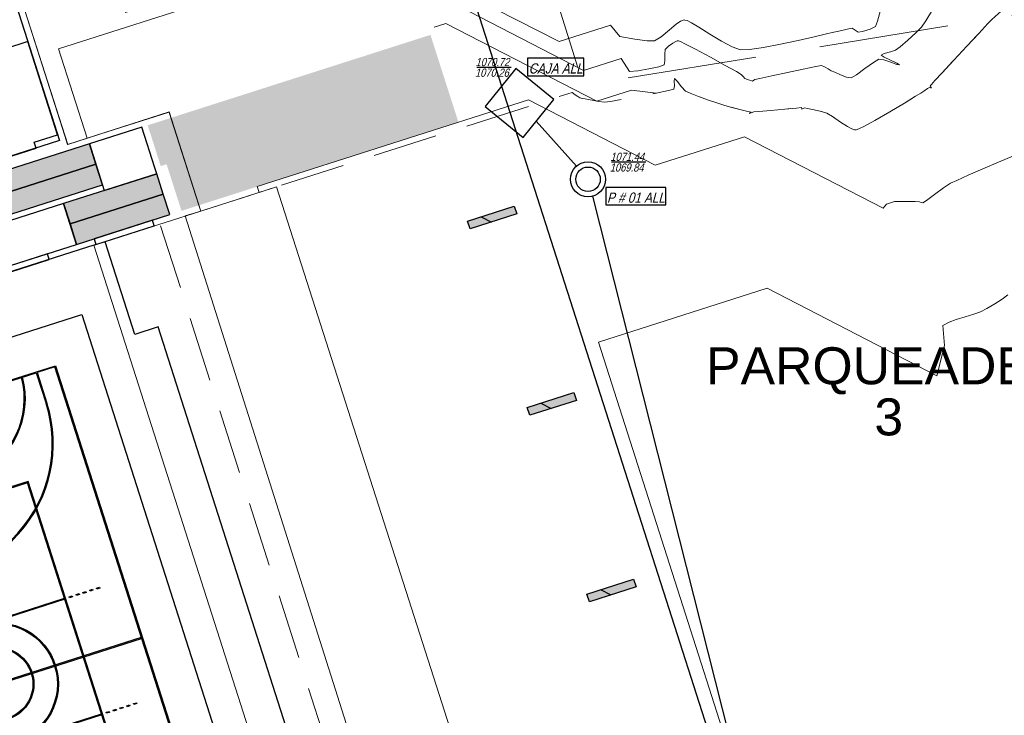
# Model space of a CAD drawing. Header units: metres. Extents: x 1111994 to 1112800, y 1268200 to 1269007.
# Tile 67 of 86: x 1112492 to 1112541, y 1268489 to 1268523. Entities that reach past the tile are written whole.
import ezdxf

# ---------------------------------------------------------------- set-up
doc = ezdxf.new("R2010")
doc.units = ezdxf.units.M
doc.header["$LTSCALE"] = 12.7
doc.header["$MEASUREMENT"] = 0
doc.linetypes.add('DASHED', pattern=[0.75, 0.5, -0.25])
doc.linetypes.add('HIDDEN', pattern=[0.375, 0.25, -0.125])
for name, color, linetype in [('__MAYOR_AGOSTO_09', 7, 'Continuous'), ('Base', 251, 'Continuous'), ('RED PVC', 5, 'Continuous')]:
    doc.layers.add(name, color=color, linetype=linetype)
doc.styles.add('602000', font='arial.ttf', dxfattribs={"height": 1.5})
doc.styles.add('ESPACIOS', font='ARIALN.TTF', dxfattribs={"width": 1.4, "height": 0.3})

# ---------------------------------------------------------------- blocks, each defined once
blk = doc.blocks.new('cancha[139]_1', base_point=(497.275, 290.438))
at = {"layer": 'Base', "linetype": 'Continuous'}
h = blk.add_hatch(color=256, dxfattribs=at)
h.paths.add_polyline_path([(494.397, 274.818), (508.684, 279.388), (500.153, 306.057), (485.866, 301.487)], flags=0)
h.paths.add_polyline_path([(485.929, 301.455), (486.786, 301.729), (487.266, 300.229, 1), (499.743, 304.22), (499.264, 305.72), (500.121, 305.994), (508.621, 279.421), (507.764, 279.146), (507.284, 280.646, 1), (494.806, 276.655), (495.286, 275.155), (494.429, 274.881)], flags=0)
h.paths.add_polyline_path([(495.334, 275.171), (494.854, 276.671, -1), (507.236, 280.631), (507.716, 279.131)], flags=0)
h.paths.add_polyline_path([(499.696, 304.205, -1), (487.314, 300.244), (486.834, 301.744), (499.216, 305.705)], flags=0)
at = {"layer": 'Base', "linetype": 'Continuous', "lineweight": 0}
for points in [[(487.551, 301.974), (487.503, 301.958, 0.364302), (492.172, 299.359), (496.253, 300.665, 0.364302), (498.547, 305.491), (498.499, 305.476, -0.363612), (496.238, 300.712), (492.157, 299.407, -0.363598)], [(492.123, 291.939), (492.138, 291.892), (500.615, 294.603), (500.599, 294.651)], [(493.935, 286.272), (493.95, 286.225), (502.427, 288.936), (502.412, 288.984)], [(496.051, 275.4, -0.363598), (498.312, 280.163), (502.393, 281.469, -0.363612), (506.999, 278.902), (507.047, 278.917, 0.364302), (502.378, 281.516), (498.297, 280.211, 0.364302), (496.003, 275.385)]]:
    blk.add_hatch(color=256, dxfattribs=at).paths.add_polyline_path(points, flags=0)
at = {"layer": 'Base', "linetype": 'Continuous'}
h = blk.add_hatch(color=256, dxfattribs=at)
h.paths.add_polyline_path([(490.168, 302.811), (491.027, 301.286), (490.94, 301.237), (490.965, 301.194), (491.052, 301.243), (491.47, 300.502), (491.383, 300.453), (491.579, 300.105), (491.666, 300.154), (492.084, 299.414), (491.997, 299.365), (492.021, 299.321), (492.108, 299.37), (492.526, 298.63), (492.439, 298.581), (492.463, 298.537), (492.55, 298.586), (493.08, 297.648, 0.97049), (496.507, 298.745), (496.393, 299.816), (496.493, 299.826), (496.488, 299.876), (496.388, 299.865), (496.299, 300.711), (496.398, 300.721), (496.393, 300.771), (496.293, 300.76), (496.204, 301.606), (496.303, 301.616), (496.261, 302.014), (496.162, 302.003), (496.072, 302.849), (496.172, 302.859), (496.166, 302.909), (496.067, 302.898), (495.882, 304.639), (495.834, 304.623), (496.435, 298.948, 0.055502), (496.24, 299.296), (496.2, 299.266, -0.074391), (496.436, 298.805), (493.103, 297.739, -0.074391), (493.027, 298.251), (492.977, 298.252, 0.055502), (493.02, 297.856), (490.216, 302.826)], flags=0)
h.paths.add_polyline_path([(493.118, 297.691), (496.451, 298.757, -0.985815)], flags=0)
at = {"layer": 'Base', "linetype": 'Continuous', "lineweight": 0}
h = blk.add_hatch(color=256, dxfattribs=at)
h.paths.add_polyline_path([(498.819, 300.381), (490.247, 297.639), (495.731, 280.495), (504.303, 283.236)], flags=0)
h.paths.add_polyline_path([(495.763, 280.557), (490.31, 297.607), (498.787, 300.318), (504.24, 283.269)], flags=0)
at = {"layer": 'Base', "linetype": 'Continuous'}
for points in [[(493.739, 299.657), (493.709, 299.697, 0.071), (493.347, 299.341), (493.387, 299.311, -0.0708)], [(493.779, 299.686, -0.0708), (494.22, 299.907), (494.205, 299.955, 0.071), (493.75, 299.726)], [(494.755, 299.998), (494.755, 300.048, 0.071), (494.252, 299.97), (494.268, 299.922, -0.0708)], [(494.805, 300.048), (494.805, 299.998, -0.0708), (495.292, 299.92), (495.307, 299.968, 0.071)], [(495.779, 299.682), (495.809, 299.723, 0.071), (495.355, 299.953), (495.339, 299.905, -0.0708)], [(495.82, 299.653, -0.0708), (496.171, 299.306), (496.211, 299.336, 0.071), (495.849, 299.694)], [(493.357, 299.271), (493.317, 299.301, 0.071), (493.081, 298.85), (493.128, 298.834, -0.0708)], [(492.978, 298.302), (493.028, 298.301, -0.0708), (493.112, 298.787), (493.064, 298.803, 0.071)], [(501.569, 291.785), (504.378, 292.684), (504.363, 292.731), (501.553, 291.832)], [(499.009, 291.019, 0.986206), (495.58, 289.922), (495.628, 289.937, -0.985815), (498.961, 291.003)], [(499.017, 290.995), (499.024, 290.971), (501.521, 291.77), (501.506, 291.817), (499.009, 291.019)], [(495.643, 289.89), (495.596, 289.874, 0.986206), (499.024, 290.971), (498.977, 290.956, -0.985815)], [(495.636, 289.913), (495.643, 289.89), (498.977, 290.956), (498.969, 290.98), (498.961, 291.003), (495.628, 289.937)], [(493.029, 289.106), (493.044, 289.058), (495.596, 289.874), (495.588, 289.898), (495.58, 289.922)], [(492.997, 289.043), (492.981, 289.091), (490.172, 288.192), (490.187, 288.144)], [(501.438, 282.089), (501.485, 282.073, 0.071), (501.572, 282.574), (501.522, 282.575, -0.0708)], [(501.422, 282.041, -0.0708), (501.193, 281.605), (501.233, 281.575, 0.071), (501.469, 282.025)], [(498.339, 281.54, 0.071), (498.701, 281.182), (498.73, 281.222, -0.0708), (498.379, 281.569)], [(500.841, 281.178, 0.071), (501.203, 281.535), (501.163, 281.564, -0.0708), (500.811, 281.219)], [(499.211, 280.97, -0.0708), (498.771, 281.193), (498.741, 281.153, 0.071), (499.195, 280.923)], [(499.745, 280.878, -0.0708), (499.258, 280.955), (499.243, 280.907, 0.071), (499.745, 280.828)], [(499.795, 280.878), (499.795, 280.828, 0.071), (500.298, 280.906), (500.282, 280.953, -0.0708)], [(500.771, 281.19, -0.0708), (500.33, 280.968), (500.345, 280.921, 0.071), (500.8, 281.149)]]:
    blk.add_hatch(color=256, dxfattribs=at).paths.add_polyline_path(points, flags=0)
at = {"layer": 'Base', "linetype": 'Continuous', "lineweight": 0}
h = blk.add_hatch(color=256, dxfattribs=at)
h.paths.add_polyline_path([(500.16, 291.36, 1), (494.445, 289.533, 1)], flags=0)
h.paths.add_polyline_path([(494.493, 289.548, -1), (500.112, 291.345, -1)], flags=0)
at = {"layer": 'Base', "linetype": 'Continuous'}
h = blk.add_hatch(color=256, dxfattribs=at)
h.paths.add_polyline_path([(498.668, 276.237), (498.716, 276.252), (498.115, 281.927, 0.055502), (498.309, 281.58), (498.35, 281.609, -0.074391), (498.114, 282.071), (501.447, 283.137, -0.074391), (501.523, 282.624), (501.573, 282.624, 0.055502), (501.53, 283.02), (504.334, 278.049), (504.382, 278.065), (503.522, 279.589), (503.61, 279.638), (503.585, 279.682), (503.498, 279.633), (503.08, 280.373), (503.167, 280.422), (502.971, 280.77), (502.884, 280.721), (502.466, 281.462), (502.553, 281.511), (502.529, 281.554), (502.442, 281.505), (502.024, 282.246), (502.111, 282.295), (502.087, 282.338), (501.999, 282.289), (501.47, 283.227, 0.97049), (498.043, 282.131), (498.157, 281.06), (498.057, 281.049), (498.062, 281), (498.162, 281.01), (498.251, 280.165), (498.152, 280.154), (498.157, 280.105), (498.257, 280.115), (498.346, 279.27), (498.247, 279.259), (498.289, 278.862), (498.388, 278.872), (498.478, 278.027), (498.378, 278.016), (498.384, 277.967), (498.483, 277.977)], flags=0)
h.paths.add_polyline_path([(501.432, 283.184), (498.099, 282.118, -0.985815)], flags=0)
for p, q in [((483.352, 302.783), (501.449, 308.571)), ((501.449, 308.571), (511.198, 278.093)), ((485.866, 301.487), (500.153, 306.057)), ((500.121, 305.994), (499.264, 305.72)), ((508.621, 279.421), (500.121, 305.994)), ((500.153, 306.057), (508.684, 279.388)), ((486.834, 301.744), (499.216, 305.705)), ((498.499, 305.476), (498.547, 305.491)), ((499.216, 305.705), (499.696, 304.205)), ((499.264, 305.72), (499.743, 304.22)), ((493.978, 305.342), (491.311, 304.489)), ((494.438, 304.229), (494.103, 305.277)), ((495.834, 304.623), (495.882, 304.639)), ((496.435, 298.948), (495.834, 304.623)), ((495.882, 304.639), (496.067, 302.898)), ((491.246, 304.363), (491.581, 303.315)), ((491.52, 303.506), (494.378, 304.42)), ((493.101, 272.304), (483.352, 302.783)), ((490.168, 302.811), (490.216, 302.826)), ((491.027, 301.286), (490.168, 302.811)), ((490.216, 302.826), (493.02, 297.856)), ((494.236, 302.894), (492.521, 302.346)), ((492.533, 302.307), (494.248, 302.856)), ((494.248, 302.856), (494.236, 302.894)), ((496.067, 302.898), (496.166, 302.909)), ((496.172, 302.859), (496.072, 302.849)), ((496.072, 302.849), (496.162, 302.003)), ((496.166, 302.909), (496.172, 302.859)), ((492.521, 302.346), (492.533, 302.307)), ((486.786, 301.729), (485.929, 301.455)), ((487.266, 300.229), (486.786, 301.729)), ((487.314, 300.244), (486.834, 301.744)), ((487.503, 301.958), (487.551, 301.974)), ((496.162, 302.003), (496.261, 302.014)), ((496.303, 301.616), (496.204, 301.606)), ((496.204, 301.606), (496.293, 300.76)), ((496.261, 302.014), (496.303, 301.616)), ((494.397, 274.818), (485.866, 301.487)), ((485.929, 301.455), (494.429, 274.881)), ((490.94, 301.237), (491.027, 301.286)), ((490.965, 301.194), (490.94, 301.237)), ((491.052, 301.243), (490.965, 301.194)), ((491.47, 300.502), (491.052, 301.243)), ((492.157, 299.407), (496.238, 300.712)), ((496.253, 300.665), (492.172, 299.359)), ((496.293, 300.76), (496.393, 300.771)), ((496.398, 300.721), (496.299, 300.711)), ((496.299, 300.711), (496.388, 299.865)), ((496.393, 300.771), (496.398, 300.721)), ((498.819, 300.381), (490.247, 297.639)), ((498.787, 300.318), (490.31, 297.607)), ((491.383, 300.453), (491.47, 300.502)), ((491.579, 300.105), (491.383, 300.453)), ((491.666, 300.154), (491.579, 300.105)), ((492.084, 299.414), (491.666, 300.154)), ((504.24, 283.269), (498.787, 300.318)), ((504.303, 283.236), (498.819, 300.381)), ((493.739, 299.657), (493.709, 299.697)), ((493.75, 299.726), (493.779, 299.686)), ((494.22, 299.907), (494.205, 299.955)), ((494.252, 299.97), (494.268, 299.922)), ((494.755, 299.998), (494.755, 300.048)), ((494.805, 299.998), (494.805, 300.048)), ((495.307, 299.968), (495.292, 299.92)), ((495.355, 299.953), (495.339, 299.905)), ((495.779, 299.682), (495.809, 299.723)), ((495.849, 299.694), (495.82, 299.653)), ((496.388, 299.865), (496.488, 299.876)), ((496.493, 299.826), (496.393, 299.816)), ((496.393, 299.816), (496.507, 298.745)), ((496.488, 299.876), (496.493, 299.826)), ((491.997, 299.365), (492.084, 299.414)), ((492.021, 299.321), (491.997, 299.365)), ((492.108, 299.37), (492.021, 299.321)), ((492.526, 298.63), (492.108, 299.37)), ((493.357, 299.271), (493.317, 299.301)), ((493.347, 299.341), (493.387, 299.311)), ((496.171, 299.306), (496.211, 299.336)), ((496.2, 299.266), (496.24, 299.296)), ((493.064, 298.803), (493.112, 298.787)), ((493.081, 298.85), (493.128, 298.834)), ((493.103, 297.739), (496.436, 298.805)), ((496.451, 298.757), (493.118, 297.691)), ((492.439, 298.581), (492.526, 298.63)), ((492.463, 298.537), (492.439, 298.581)), ((492.55, 298.586), (492.463, 298.537)), ((493.08, 297.648), (492.55, 298.586)), ((492.977, 298.252), (493.027, 298.251)), ((493.028, 298.301), (492.978, 298.302)), ((490.247, 297.639), (495.731, 280.495)), ((490.31, 297.607), (495.763, 280.557)), ((501.171, 294.834), (501.314, 294.879)), ((501.186, 294.786), (501.171, 294.834)), ((501.329, 294.832), (501.186, 294.786)), ((501.314, 294.879), (501.329, 294.832)), ((501.504, 294.94), (501.647, 294.986)), ((501.52, 294.893), (501.504, 294.94)), ((501.662, 294.938), (501.52, 294.893)), ((501.647, 294.986), (501.662, 294.938)), ((501.838, 295.047), (501.981, 295.093)), ((501.853, 294.999), (501.838, 295.047)), ((501.996, 295.045), (501.853, 294.999)), ((501.981, 295.093), (501.996, 295.045)), ((502.171, 295.153), (502.314, 295.199)), ((502.186, 295.106), (502.171, 295.153)), ((502.329, 295.152), (502.186, 295.106)), ((502.314, 295.199), (502.329, 295.152)), ((492.123, 291.939), (500.599, 294.651)), ((500.615, 294.603), (492.138, 291.892)), ((500.599, 294.651), (500.615, 294.603)), ((500.838, 294.727), (500.98, 294.773)), ((500.853, 294.679), (500.838, 294.727)), ((500.996, 294.725), (500.853, 294.679)), ((500.98, 294.773), (500.996, 294.725)), ((504.363, 292.731), (501.553, 291.832)), ((501.569, 291.785), (504.378, 292.684)), ((504.378, 292.684), (504.363, 292.731)), ((492.138, 291.892), (492.123, 291.939)), ((490.884, 291.543), (490.741, 291.498)), ((490.741, 291.498), (490.757, 291.45)), ((490.757, 291.45), (490.9, 291.496)), ((490.9, 291.496), (490.884, 291.543)), ((491.218, 291.65), (491.075, 291.604)), ((491.075, 291.604), (491.09, 291.557)), ((491.09, 291.557), (491.233, 291.602)), ((491.233, 291.602), (491.218, 291.65)), ((491.551, 291.757), (491.408, 291.711)), ((491.408, 291.711), (491.423, 291.663)), ((491.423, 291.663), (491.566, 291.709)), ((491.566, 291.709), (491.551, 291.757)), ((491.884, 291.863), (491.742, 291.818)), ((491.742, 291.818), (491.757, 291.77)), ((491.757, 291.77), (491.9, 291.816)), ((491.9, 291.816), (491.884, 291.863)), ((501.506, 291.817), (493.029, 289.106)), ((493.044, 289.058), (501.521, 291.77)), ((501.521, 291.77), (501.506, 291.817)), ((501.553, 291.832), (501.569, 291.785)), ((490.551, 291.437), (490.408, 291.391)), ((490.408, 291.391), (490.423, 291.343)), ((490.423, 291.343), (490.566, 291.389)), ((490.566, 291.389), (490.551, 291.437)), ((503.984, 289.486), (504.127, 289.532)), ((504.127, 289.532), (504.142, 289.484)), ((490.172, 288.192), (492.981, 289.091)), ((492.997, 289.043), (490.187, 288.144)), ((492.981, 289.091), (492.997, 289.043)), ((493.029, 289.106), (493.044, 289.058)), ((502.65, 289.06), (502.793, 289.106)), ((502.666, 289.012), (502.65, 289.06)), ((502.808, 289.058), (502.666, 289.012)), ((502.793, 289.106), (502.808, 289.058)), ((502.984, 289.166), (503.127, 289.212)), ((502.999, 289.119), (502.984, 289.166)), ((503.142, 289.165), (502.999, 289.119)), ((503.127, 289.212), (503.142, 289.165)), ((503.317, 289.273), (503.46, 289.319)), ((503.332, 289.225), (503.317, 289.273)), ((503.475, 289.271), (503.332, 289.225)), ((503.46, 289.319), (503.475, 289.271)), ((503.65, 289.38), (503.793, 289.425)), ((503.666, 289.332), (503.65, 289.38)), ((503.808, 289.378), (503.666, 289.332)), ((503.793, 289.425), (503.808, 289.378)), ((503.999, 289.439), (503.984, 289.486)), ((504.142, 289.484), (503.999, 289.439)), ((493.935, 286.272), (502.412, 288.984)), ((502.427, 288.936), (493.95, 286.225)), ((502.412, 288.984), (502.427, 288.936)), ((490.187, 288.144), (490.172, 288.192)), ((493.697, 286.196), (493.554, 286.15)), ((493.554, 286.15), (493.569, 286.103)), ((493.569, 286.103), (493.712, 286.148)), ((493.712, 286.148), (493.697, 286.196)), ((493.95, 286.225), (493.935, 286.272)), ((492.364, 285.77), (492.221, 285.724)), ((492.221, 285.724), (492.236, 285.676)), ((492.236, 285.676), (492.379, 285.722)), ((492.379, 285.722), (492.364, 285.77)), ((492.697, 285.876), (492.554, 285.83)), ((492.554, 285.83), (492.569, 285.783)), ((492.569, 285.783), (492.712, 285.829)), ((492.712, 285.829), (492.697, 285.876)), ((493.03, 285.983), (492.888, 285.937)), ((492.888, 285.937), (492.903, 285.889)), ((492.903, 285.889), (493.046, 285.935)), ((493.046, 285.935), (493.03, 285.983)), ((493.364, 286.089), (493.221, 286.044)), ((493.221, 286.044), (493.236, 285.996)), ((493.236, 285.996), (493.379, 286.042)), ((493.379, 286.042), (493.364, 286.089)), ((495.763, 280.557), (504.24, 283.269)), ((495.731, 280.495), (504.303, 283.236)), ((501.432, 283.184), (498.099, 282.118)), ((498.114, 282.071), (501.447, 283.137)), ((501.999, 282.289), (501.47, 283.227)), ((501.53, 283.02), (504.334, 278.049)), ((501.522, 282.575), (501.572, 282.574)), ((501.523, 282.624), (501.573, 282.624)), ((502.087, 282.338), (501.999, 282.289)), ((502.024, 282.246), (502.111, 282.295)), ((502.111, 282.295), (502.087, 282.338)), ((498.043, 282.131), (498.157, 281.06)), ((498.716, 276.252), (498.115, 281.927)), ((501.422, 282.041), (501.469, 282.025)), ((501.485, 282.073), (501.438, 282.089)), ((502.442, 281.505), (502.024, 282.246)), ((502.378, 281.516), (498.297, 280.211)), ((498.309, 281.58), (498.35, 281.609)), ((498.312, 280.163), (502.393, 281.469)), ((498.379, 281.569), (498.339, 281.54)), ((501.203, 281.535), (501.163, 281.564)), ((501.233, 281.575), (501.193, 281.605)), ((502.529, 281.554), (502.442, 281.505)), ((502.466, 281.462), (502.553, 281.511)), ((502.884, 280.721), (502.466, 281.462)), ((502.553, 281.511), (502.529, 281.554)), ((498.157, 281.06), (498.057, 281.049)), ((498.057, 281.049), (498.062, 281)), ((498.062, 281), (498.162, 281.01)), ((498.162, 281.01), (498.251, 280.165)), ((498.701, 281.182), (498.73, 281.222)), ((498.741, 281.153), (498.771, 281.193)), ((499.211, 280.97), (499.195, 280.923)), ((499.243, 280.907), (499.258, 280.955)), ((499.745, 280.878), (499.745, 280.828)), ((499.795, 280.828), (499.795, 280.878)), ((500.282, 280.953), (500.298, 280.906)), ((500.345, 280.921), (500.33, 280.968)), ((500.771, 281.19), (500.8, 281.149)), ((500.811, 281.219), (500.841, 281.178)), ((502.971, 280.77), (502.884, 280.721)), ((503.167, 280.422), (502.971, 280.77)), ((503.08, 280.373), (503.167, 280.422)), ((503.498, 279.633), (503.08, 280.373)), ((507.236, 280.631), (507.716, 279.131)), ((507.284, 280.646), (507.764, 279.146)), ((498.251, 280.165), (498.152, 280.154)), ((498.152, 280.154), (498.157, 280.105)), ((498.157, 280.105), (498.257, 280.115)), ((498.257, 280.115), (498.346, 279.27)), ((508.684, 279.388), (494.397, 274.818)), ((503.585, 279.682), (503.498, 279.633)), ((503.522, 279.589), (503.61, 279.638)), ((504.382, 278.065), (503.522, 279.589)), ((503.61, 279.638), (503.585, 279.682)), ((507.764, 279.146), (508.621, 279.421)), ((507.716, 279.131), (495.334, 275.171)), ((498.346, 279.27), (498.247, 279.259)), ((498.247, 279.259), (498.289, 278.862)), ((506.999, 278.902), (507.047, 278.917)), ((498.289, 278.862), (498.388, 278.872)), ((498.388, 278.872), (498.478, 278.027)), ((500.302, 278.02), (502.017, 278.568)), ((502.029, 278.53), (500.314, 277.982)), ((502.017, 278.568), (502.029, 278.53)), ((511.198, 278.093), (493.101, 272.304)), ((498.478, 278.027), (498.378, 278.016)), ((498.378, 278.016), (498.384, 277.967)), ((498.384, 277.967), (498.483, 277.977)), ((498.483, 277.977), (498.668, 276.237)), ((500.314, 277.982), (500.302, 278.02)), ((501.27, 278.287), (501.951, 276.158)), ((501.413, 278.333), (502.094, 276.204)), ((504.334, 278.049), (504.382, 278.065)), ((502.969, 277.56), (503.304, 276.513)), ((495.286, 275.155), (494.806, 276.655)), ((495.334, 275.171), (494.854, 276.671)), ((500.447, 275.599), (500.111, 276.646)), ((498.668, 276.237), (498.716, 276.252)), ((503.239, 276.387), (500.572, 275.534)), ((494.429, 274.881), (495.286, 275.155)), ((496.003, 275.385), (496.051, 275.4))]:
    blk.add_line(p, q, dxfattribs=at)
at = {"layer": 'Base', "linetype": 'Continuous', "lineweight": 0}
for p, q in [((491.244, 304.415), (494.075, 305.32)), ((491.246, 304.363), (494.103, 305.277)), ((491.261, 304.315), (494.119, 305.229)), ((491.276, 304.268), (494.134, 305.182)), ((491.292, 304.22), (494.149, 305.134)), ((491.307, 304.172), (494.164, 305.086)), ((491.322, 304.125), (494.18, 305.039)), ((491.337, 304.077), (494.195, 304.991)), ((491.353, 304.03), (494.21, 304.944)), ((491.368, 303.982), (494.225, 304.896)), ((491.383, 303.934), (494.24, 304.848)), ((491.398, 303.887), (494.256, 304.801)), ((491.414, 303.839), (494.271, 304.753)), ((491.429, 303.791), (494.286, 304.705)), ((491.444, 303.744), (494.301, 304.658)), ((491.459, 303.696), (494.317, 304.61)), ((491.474, 303.649), (494.332, 304.563)), ((491.49, 303.601), (494.347, 304.515)), ((493.307, 302.597), (492.626, 304.726)), ((493.45, 302.643), (492.769, 304.771)), ((491.505, 303.553), (494.362, 304.467)), ((491.535, 303.458), (494.393, 304.372)), ((491.551, 303.41), (494.408, 304.324)), ((491.566, 303.363), (494.423, 304.277)), ((491.581, 303.315), (494.438, 304.229)), ((500.111, 276.646), (502.969, 277.56)), ((500.127, 276.599), (502.984, 277.513)), ((500.142, 276.551), (502.999, 277.465)), ((500.157, 276.503), (503.015, 277.417)), ((500.172, 276.456), (503.03, 277.37)), ((500.188, 276.408), (503.045, 277.322)), ((500.203, 276.361), (503.06, 277.274)), ((500.218, 276.313), (503.075, 277.227)), ((500.233, 276.265), (503.091, 277.179)), ((500.249, 276.218), (503.106, 277.132)), ((500.264, 276.17), (503.121, 277.084)), ((500.279, 276.122), (503.136, 277.036)), ((500.294, 276.075), (503.152, 276.989)), ((500.309, 276.027), (503.167, 276.941)), ((500.325, 275.98), (503.182, 276.893)), ((500.34, 275.932), (503.197, 276.846)), ((500.355, 275.884), (503.213, 276.798)), ((500.37, 275.837), (503.228, 276.751)), ((500.386, 275.789), (503.243, 276.703)), ((500.401, 275.741), (503.258, 276.655)), ((500.416, 275.694), (503.273, 276.608)), ((500.431, 275.646), (503.289, 276.56)), ((500.447, 275.599), (503.304, 276.513)), ((500.475, 275.555), (503.306, 276.461))]:
    blk.add_line(p, q, dxfattribs=at)
at = {"layer": 'Base', "linetype": 'Continuous'}
for centre, radius in [((493.505, 302.224), 0.227), ((497.302, 290.446), 3), ((497.302, 290.446), 2.95), ((497.302, 290.446), 1.8), ((497.302, 290.446), 1.75), ((501.045, 278.651), 0.227)]:
    blk.add_circle(centre, radius, dxfattribs=at)
for centre, radius, start, end in [((494.527, 304.443), 4.105, 294.641, 14.5685), ((494.528, 304.443), 4.154, 294.5461, 14.6132), ((494.008, 305.246), 0.1, 17.7374, 107.7374), ((491.341, 304.393), 0.1, 107.7374, 197.7374), ((493.505, 302.224), 6.55, 197.7374, 17.7374), ((493.505, 302.224), 6.5, 197.7374, 17.7374), ((491.384, 303.438), 4.154, 200.8616, 280.9287), ((491.385, 303.438), 4.105, 200.908, 280.8326), ((494.777, 298.248), 1.8, 126.3695, 142.6142), ((494.777, 298.248), 1.75, 126.3922, 142.5914), ((494.777, 298.248), 1.8, 108.5332, 124.7779), ((494.777, 298.248), 1.75, 108.5559, 124.7552), ((494.777, 298.248), 1.8, 90.6969, 106.9416), ((494.777, 298.248), 1.75, 90.7197, 106.9189), ((494.777, 298.248), 1.8, 72.8606, 89.1053), ((494.777, 298.248), 1.75, 72.8834, 89.0826), ((494.777, 298.248), 1.75, 55.0471, 71.2463), ((494.777, 298.248), 1.8, 55.0243, 71.269), ((494.777, 298.248), 1.75, 37.2108, 53.41), ((494.777, 298.248), 1.8, 37.188, 53.4327), ((494.777, 298.248), 1.8, 144.2058, 160.4505), ((494.777, 298.248), 1.75, 144.2285, 160.4277), ((494.777, 298.248), 1.75, 18.5559, 35.5737), ((494.777, 298.248), 1.8, 22.8894, 35.5964), ((494.777, 298.248), 1.8, 162.0421, 178.2868), ((494.777, 298.248), 1.75, 162.0648, 178.264), ((494.777, 298.248), 1.8, 199.4534, 16.0214), ((494.777, 298.248), 1.75, 198.5559, 16.9189), ((494.777, 298.248), 1.8, 179.8784, 192.5854), ((494.777, 298.248), 1.75, 179.9011, 196.9189), ((501.045, 278.651), 6.55, 17.7374, 197.7374), ((501.045, 278.651), 6.5, 17.7374, 197.7374), ((499.773, 282.628), 1.8, 19.4534, 196.0214), ((499.773, 282.628), 1.75, 18.5559, 196.9189), ((499.773, 282.628), 1.75, 359.9011, 16.9189), ((499.773, 282.628), 1.8, 359.8784, 12.5854), ((499.773, 282.628), 1.75, 342.0648, 358.264), ((499.773, 282.628), 1.8, 342.0421, 358.2868), ((499.773, 282.628), 1.75, 198.5559, 215.5737), ((499.773, 282.628), 1.8, 202.8894, 215.5964), ((499.773, 282.628), 1.75, 324.2285, 340.4277), ((499.773, 282.628), 1.8, 324.2058, 340.4505), ((499.773, 282.628), 1.8, 217.188, 233.4327), ((499.773, 282.628), 1.75, 217.2108, 233.41), ((499.773, 282.628), 1.75, 306.3922, 322.5914), ((499.773, 282.628), 1.8, 306.3695, 322.6142), ((503.165, 277.438), 4.154, 20.8616, 100.9287), ((503.165, 277.437), 4.105, 20.9063, 100.8338), ((499.773, 282.628), 1.8, 235.0243, 251.269), ((499.773, 282.628), 1.75, 235.0471, 251.2463), ((499.773, 282.628), 1.8, 252.8606, 269.1053), ((499.773, 282.628), 1.75, 252.8834, 269.0826), ((499.773, 282.628), 1.75, 270.7197, 286.9189), ((499.773, 282.628), 1.8, 270.6969, 286.9416), ((499.773, 282.628), 1.75, 288.5559, 304.7552), ((499.773, 282.628), 1.8, 288.5332, 304.7779), ((500.022, 276.433), 4.154, 114.5461, 194.6132), ((500.023, 276.432), 4.105, 114.6422, 194.5668), ((503.209, 276.482), 0.1, 287.7374, 17.7374), ((500.542, 275.629), 0.1, 197.7374, 287.7374)]:
    blk.add_arc(centre, radius, start, end, dxfattribs=at)
at = {"layer": 'Base', "linetype": 'Continuous', "lineweight": 0}
for centre, start, end in [((492.696, 304.748), 17.7374, 197.7374), ((501.851, 276.126), 197.7374, 17.7374)]:
    blk.add_arc(centre, 0.075, start, end, dxfattribs=at)
blk = doc.blocks.new('PANTALLA 2.4X0.4[144]_1', base_point=(527.407, 295.036))
at = {"layer": '__MAYOR_AGOSTO_09', "linetype": 'Continuous', "lineweight": 0}
blk.add_hatch(color=251, dxfattribs=at).paths.add_polyline_path([(528.489, 295.592), (526.204, 294.861), (526.325, 294.48), (528.611, 295.211)], flags=0)
at = {"layer": '__MAYOR_AGOSTO_09', "linetype": 'Continuous'}
h = blk.add_hatch(dxfattribs=at)
h.set_pattern_fill('LADRILLO_COMÚN_0001', color=256, style=0, pattern_type=2)
h.set_pattern_definition([(-27.26, (526.234, 294.766), (5.955, 11.556), [])])
h.paths.add_polyline_path([(528.489, 295.592), (526.204, 294.861), (526.325, 294.48), (528.611, 295.211)], flags=0)
for p, q in [((526.204, 294.861), (528.489, 295.592)), ((528.489, 295.592), (528.611, 295.211)), ((526.325, 294.48), (526.204, 294.861)), ((528.611, 295.211), (526.325, 294.48))]:
    blk.add_line(p, q, dxfattribs=at)
blk = doc.blocks.new('PANTALLA 2.4X0.4[145]_1', base_point=(524.483, 304.18))
at = {"layer": '__MAYOR_AGOSTO_09', "linetype": 'Continuous', "lineweight": 0}
blk.add_hatch(color=251, dxfattribs=at).paths.add_polyline_path([(525.565, 304.736), (523.279, 304.005), (523.401, 303.624), (525.687, 304.355)], flags=0)
at = {"layer": '__MAYOR_AGOSTO_09', "linetype": 'Continuous'}
h = blk.add_hatch(dxfattribs=at)
h.set_pattern_fill('LADRILLO_COMÚN_0001', color=256, style=0, pattern_type=2)
h.set_pattern_definition([(-27.26, (523.309, 303.91), (5.955, 11.556), [])])
h.paths.add_polyline_path([(525.565, 304.736), (523.279, 304.005), (523.401, 303.624), (525.687, 304.355)], flags=0)
for p, q in [((523.279, 304.005), (525.565, 304.736)), ((525.565, 304.736), (525.687, 304.355)), ((523.401, 303.624), (523.279, 304.005)), ((525.687, 304.355), (523.401, 303.624))]:
    blk.add_line(p, q, dxfattribs=at)
blk = doc.blocks.new('PANTALLA 2.4X0.4[146]_1', base_point=(521.558, 313.324))
at = {"layer": '__MAYOR_AGOSTO_09', "linetype": 'Continuous', "lineweight": 0}
blk.add_hatch(color=251, dxfattribs=at).paths.add_polyline_path([(522.64, 313.88), (520.354, 313.149), (520.476, 312.768), (522.762, 313.499)], flags=0)
at = {"layer": '__MAYOR_AGOSTO_09', "linetype": 'Continuous'}
h = blk.add_hatch(dxfattribs=at)
h.set_pattern_fill('LADRILLO_COMÚN_0001', color=256, style=0, pattern_type=2)
h.set_pattern_definition([(-27.26, (520.385, 313.053), (5.955, 11.556), [])])
h.paths.add_polyline_path([(522.64, 313.88), (520.354, 313.149), (520.476, 312.768), (522.762, 313.499)], flags=0)
for p, q in [((520.354, 313.149), (522.64, 313.88)), ((522.64, 313.88), (522.762, 313.499)), ((522.762, 313.499), (520.476, 312.768)), ((520.476, 312.768), (520.354, 313.149))]:
    blk.add_line(p, q, dxfattribs=at)

msp = doc.modelspace()

# ---------------------------------------------------------------- hatches: boundary and pattern name
at = {"layer": 'Base', "linetype": 'Continuous', "lineweight": 0}
h = msp.add_hatch(dxfattribs=at)
h.set_pattern_fill('AR_SAND_0001', color=256, style=0, pattern_type=2)
h.set_pattern_definition([(100.237405, (1114917.47697, 1268798.51832), (-0.34832814, 0.16532461), [0, -0.304, 0, -0.34, 0, -0.325]), (70.237405, (1114917.47697, 1268798.5183), (-0.33959433, 0.57318445), [0, -0.164, 0, -0.274, 0, -0.105]), (30.237405, (1114917.36428, 1268798.29965), (0.284292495, 0.554160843), [0, -0.1, 0, -0.36, 0, -0.47]), (20.237405, (1114917.3643, 1268798.29965), (0.11936683, 0.61484634), [0, -0.05, 0, -0.236, 0, -0.27])])
h.paths.add_polyline_path([(1112498.671, 1268517.846), (1112499.311, 1268515.846), (1112499.597, 1268515.937), (1112500.328, 1268513.651), (1112513.9, 1268517.993), (1112512.529, 1268522.279)], flags=0)
for points in [[(1112477.846, 1268510.083), (1112496.134, 1268515.932), (1112495.814, 1268516.932), (1112477.526, 1268511.083)], [(1112496.134, 1268515.932), (1112477.846, 1268510.083), (1112478.166, 1268509.082), (1112496.454, 1268514.932)]]:
    msp.add_hatch(color=256, dxfattribs=at).paths.add_polyline_path(points, flags=0)
at = {"layer": 'Base', "linetype": 'Continuous'}
for points in [[(1112494.865, 1268513.006), (1112499.436, 1268514.469), (1112499.117, 1268515.469), (1112494.545, 1268514.006)], [(1112499.436, 1268514.469), (1112494.865, 1268513.006), (1112495.184, 1268512.006), (1112499.756, 1268513.468)]]:
    msp.add_hatch(color=256, dxfattribs=at).paths.add_polyline_path(points, flags=0)

# ---------------------------------------------------------------- linework, layer by layer
at = {"layer": 'Base', "linetype": 'Continuous', "lineweight": 0}
for p, q in [((1112507.766, 1268525.901), (1112494.299, 1268521.592)), ((1112513.101, 1268524.904), (1112518.833, 1268521.95)), ((1112520.025, 1268520.539), (1112513.406, 1268523.95)), ((1112492.646, 1268523.478), (1112494.611, 1268517.335)), ((1112494.753, 1268516.908), (1112492.646, 1268523.478)), ((1112534.43, 1268522.945), (1112534.583, 1268523.484)), ((1112537.139, 1268523.501), (1112536.797, 1268522.965)), ((1112524.568, 1268522.797), (1112524.785, 1268522.948)), ((1112524.785, 1268522.948), (1112524.909, 1268523.002)), ((1112524.909, 1268523.002), (1112524.962, 1268523.012)), ((1112524.962, 1268523.012), (1112525.001, 1268523.009)), ((1112525.001, 1268523.009), (1112525.104, 1268522.978)), ((1112525.104, 1268522.978), (1112525.316, 1268522.876)), ((1112534.331, 1268522.691), (1112534.43, 1268522.945)), ((1112536.797, 1268522.965), (1112536.589, 1268522.665)), ((1112540.038, 1268523.038), (1112539.842, 1268522.83)), ((1112513.289, 1268522.839), (1112512.717, 1268522.656)), ((1112520.684, 1268519.028), (1112513.289, 1268522.839)), ((1112518.833, 1268521.95), (1112521.349, 1268522.755)), ((1112521.349, 1268522.755), (1112521.811, 1268522.195)), ((1112523.838, 1268522.18), (1112524.243, 1268522.523)), ((1112524.243, 1268522.523), (1112524.568, 1268522.797)), ((1112525.316, 1268522.876), (1112525.682, 1268522.662)), ((1112525.682, 1268522.662), (1112526.223, 1268522.322)), ((1112532.213, 1268522.391), (1112532.546, 1268522.469)), ((1112532.546, 1268522.469), (1112532.951, 1268522.564)), ((1112532.951, 1268522.564), (1112533.187, 1268522.604)), ((1112533.187, 1268522.604), (1112533.335, 1268522.503)), ((1112533.335, 1268522.503), (1112533.483, 1268522.406)), ((1112533.707, 1268522.447), (1112534.074, 1268522.559)), ((1112534.074, 1268522.559), (1112534.331, 1268522.691)), ((1112536.589, 1268522.665), (1112536.312, 1268522.375)), ((1112539.842, 1268522.83), (1112539.399, 1268522.355)), ((1112521.811, 1268522.195), (1112522.539, 1268522.074)), ((1112522.539, 1268522.074), (1112523.153, 1268521.993)), ((1112523.153, 1268521.993), (1112523.508, 1268521.987)), ((1112523.508, 1268521.987), (1112523.838, 1268522.18)), ((1112524.626, 1268521.99), (1112524.545, 1268521.959)), ((1112524.658, 1268521.995), (1112524.626, 1268521.99)), ((1112524.681, 1268521.991), (1112524.658, 1268521.995)), ((1112524.778, 1268521.952), (1112524.681, 1268521.991)), ((1112526.223, 1268522.322), (1112526.789, 1268521.971)), ((1112529.689, 1268521.82), (1112530.555, 1268522.007)), ((1112530.555, 1268522.007), (1112531.34, 1268522.186)), ((1112531.34, 1268522.186), (1112531.93, 1268522.325)), ((1112531.93, 1268522.325), (1112532.213, 1268522.391)), ((1112533.483, 1268522.406), (1112533.707, 1268522.447)), ((1112535.92, 1268522.016), (1112535.546, 1268521.696)), ((1112536.312, 1268522.375), (1112535.92, 1268522.016)), ((1112539.399, 1268522.355), (1112538.812, 1268521.722)), ((1112494.299, 1268521.592), (1112495.701, 1268517.211)), ((1112524.036, 1268521.557), (1112524.007, 1268521.326)), ((1112524.199, 1268521.728), (1112524.036, 1268521.557)), ((1112524.399, 1268521.875), (1112524.199, 1268521.728)), ((1112524.545, 1268521.959), (1112524.399, 1268521.875)), ((1112525.031, 1268521.83), (1112524.778, 1268521.952)), ((1112525.515, 1268521.577), (1112525.031, 1268521.83)), ((1112526.245, 1268521.184), (1112525.515, 1268521.577)), ((1112526.789, 1268521.971), (1112527.311, 1268521.686)), ((1112527.311, 1268521.686), (1112527.716, 1268521.541)), ((1112527.716, 1268521.541), (1112528.157, 1268521.555)), ((1112528.157, 1268521.555), (1112528.852, 1268521.659)), ((1112528.852, 1268521.659), (1112529.689, 1268521.82)), ((1112535.321, 1268521.524), (1112535.078, 1268521.441)), ((1112535.546, 1268521.696), (1112535.321, 1268521.524)), ((1112538.812, 1268521.722), (1112538.18, 1268521.04)), ((1112521.869, 1268521.129), (1112520.025, 1268520.539)), ((1112522.28, 1268520.482), (1112521.869, 1268521.129)), ((1112524.015, 1268521.014), (1112523.977, 1268520.804)), ((1112524.007, 1268521.326), (1112524.015, 1268521.014)), ((1112526.965, 1268520.786), (1112526.245, 1268521.184)), ((1112534.507, 1268521.085), (1112534.233, 1268520.932)), ((1112534.751, 1268521.049), (1112534.507, 1268521.085)), ((1112534.77, 1268521.359), (1112534.616, 1268521.282)), ((1112534.616, 1268521.282), (1112534.757, 1268521.184)), ((1112535.084, 1268520.941), (1112534.751, 1268521.049)), ((1112534.757, 1268521.184), (1112535.072, 1268521.036)), ((1112535.078, 1268521.441), (1112534.77, 1268521.359)), ((1112535.072, 1268521.036), (1112535.385, 1268520.892)), ((1112538.18, 1268521.04), (1112537.603, 1268520.418)), ((1112523.237, 1268520.607), (1112522.692, 1268520.519)), ((1112523.727, 1268520.712), (1112523.237, 1268520.607)), ((1112523.977, 1268520.804), (1112523.727, 1268520.712)), ((1112527.52, 1268520.476), (1112526.965, 1268520.786)), ((1112530.801, 1268520.606), (1112530.023, 1268520.44)), ((1112531.416, 1268520.731), (1112530.801, 1268520.606)), ((1112531.696, 1268520.776), (1112531.416, 1268520.731)), ((1112531.844, 1268520.715), (1112531.696, 1268520.776)), ((1112532.024, 1268520.607), (1112531.844, 1268520.715)), ((1112532.171, 1268520.524), (1112532.024, 1268520.607)), ((1112533.82, 1268520.627), (1112533.408, 1268520.324)), ((1112534.233, 1268520.932), (1112533.82, 1268520.627)), ((1112535.382, 1268520.835), (1112535.084, 1268520.941)), ((1112535.519, 1268520.807), (1112535.382, 1268520.835)), ((1112535.385, 1268520.892), (1112535.519, 1268520.807)), ((1112522.692, 1268520.519), (1112522.28, 1268520.482)), ((1112524.495, 1268520.142), (1112524.476, 1268520.016)), ((1112524.623, 1268520.012), (1112524.495, 1268520.142)), ((1112527.752, 1268520.343), (1112527.52, 1268520.476)), ((1112527.847, 1268520.234), (1112527.752, 1268520.343)), ((1112527.93, 1268520.137), (1112527.847, 1268520.234)), ((1112528.023, 1268520.1), (1112527.93, 1268520.137)), ((1112528.119, 1268520.067), (1112528.023, 1268520.1)), ((1112528.223, 1268520.039), (1112528.119, 1268520.067)), ((1112528.37, 1268520.052), (1112528.316, 1268520.017)), ((1112528.425, 1268520.089), (1112528.37, 1268520.052)), ((1112528.663, 1268520.142), (1112528.425, 1268520.089)), ((1112529.253, 1268520.272), (1112528.663, 1268520.142)), ((1112530.023, 1268520.44), (1112529.253, 1268520.272)), ((1112532.339, 1268520.446), (1112532.171, 1268520.524)), ((1112532.619, 1268520.323), (1112532.339, 1268520.446)), ((1112532.917, 1268520.214), (1112532.619, 1268520.323)), ((1112533.138, 1268520.176), (1112532.917, 1268520.214)), ((1112533.408, 1268520.324), (1112533.138, 1268520.176)), ((1112537.603, 1268520.418), (1112537.25, 1268520.036)), ((1112522.38, 1268519.571), (1112520.684, 1268519.028)), ((1112523.583, 1268519.425), (1112522.38, 1268519.571)), ((1112524.453, 1268519.623), (1112524.192, 1268519.551)), ((1112524.481, 1268519.784), (1112524.453, 1268519.623)), ((1112524.476, 1268520.016), (1112524.481, 1268519.784)), ((1112524.838, 1268519.733), (1112524.623, 1268520.012)), ((1112525.031, 1268519.525), (1112524.838, 1268519.733)), ((1112528.316, 1268520.017), (1112528.223, 1268520.039)), ((1112536.885, 1268519.645), (1112536.704, 1268519.523)), ((1112536.977, 1268519.705), (1112536.885, 1268519.645)), ((1112537.028, 1268519.691), (1112536.977, 1268519.705)), ((1112537.028, 1268519.794), (1112537.021, 1268519.786)), ((1112537.021, 1268519.786), (1112537.022, 1268519.781)), ((1112537.022, 1268519.781), (1112537.033, 1268519.76)), ((1112537.082, 1268519.853), (1112537.028, 1268519.794)), ((1112537.076, 1268519.678), (1112537.028, 1268519.691)), ((1112537.033, 1268519.76), (1112537.057, 1268519.715)), ((1112537.057, 1268519.715), (1112537.076, 1268519.678)), ((1112537.25, 1268520.036), (1112537.082, 1268519.853)), ((1112517.328, 1268519.088), (1112504.037, 1268514.838)), ((1112523.547, 1268515.884), (1112517.328, 1268519.088)), ((1112524.192, 1268519.551), (1112523.583, 1268519.425)), ((1112525.252, 1268519.423), (1112525.031, 1268519.525)), ((1112525.667, 1268519.263), (1112525.252, 1268519.423)), ((1112526.157, 1268519.085), (1112525.667, 1268519.263)), ((1112526.607, 1268518.927), (1112526.157, 1268519.085)), ((1112536.304, 1268519.27), (1112535.751, 1268518.93)), ((1112536.553, 1268519.424), (1112536.304, 1268519.27)), ((1112536.704, 1268519.523), (1112536.553, 1268519.424)), ((1112526.901, 1268518.829), (1112526.607, 1268518.927)), ((1112527.235, 1268518.737), (1112526.901, 1268518.829)), ((1112527.685, 1268518.625), (1112527.235, 1268518.737)), ((1112528.079, 1268518.529), (1112527.685, 1268518.625)), ((1112529.892, 1268518.641), (1112529.205, 1268518.578)), ((1112530.466, 1268518.693), (1112529.892, 1268518.641)), ((1112530.707, 1268518.714), (1112530.466, 1268518.693)), ((1112530.734, 1268518.636), (1112530.707, 1268518.714)), ((1112530.796, 1268518.666), (1112530.734, 1268518.636)), ((1112530.865, 1268518.698), (1112530.796, 1268518.666)), ((1112531.01, 1268518.672), (1112530.865, 1268518.698)), ((1112531.331, 1268518.607), (1112531.01, 1268518.672)), ((1112531.693, 1268518.526), (1112531.331, 1268518.607)), ((1112535.751, 1268518.93), (1112535.036, 1268518.501)), ((1112494.749, 1268516.907), (1112499.716, 1268518.498)), ((1112499.716, 1268518.498), (1112494.753, 1268516.908)), ((1112495.701, 1268517.211), (1112499.717, 1268518.496)), ((1112499.716, 1268518.498), (1112501.27, 1268513.641)), ((1112501.27, 1268513.641), (1112499.716, 1268518.498)), ((1112499.717, 1268518.496), (1112499.808, 1268518.21)), ((1112499.808, 1268518.21), (1112501.178, 1268513.928)), ((1112528.249, 1268518.487), (1112528.079, 1268518.529)), ((1112528.251, 1268518.455), (1112528.157, 1268518.42)), ((1112528.157, 1268518.42), (1112528.202, 1268518.453)), ((1112528.202, 1268518.453), (1112528.249, 1268518.487)), ((1112528.369, 1268518.498), (1112528.251, 1268518.455)), ((1112528.624, 1268518.523), (1112528.369, 1268518.498)), ((1112529.205, 1268518.578), (1112528.624, 1268518.523)), ((1112531.959, 1268518.448), (1112531.693, 1268518.526)), ((1112532.23, 1268518.281), (1112531.959, 1268518.448)), ((1112532.627, 1268518.003), (1112532.23, 1268518.281)), ((1112535.036, 1268518.501), (1112534.304, 1268518.076)), ((1112532.961, 1268517.786), (1112532.627, 1268518.003)), ((1112533.185, 1268517.67), (1112532.961, 1268517.786)), ((1112533.307, 1268517.63), (1112533.185, 1268517.67)), ((1112533.521, 1268517.672), (1112533.397, 1268517.629)), ((1112533.801, 1268517.804), (1112533.521, 1268517.672)), ((1112534.304, 1268518.076), (1112533.801, 1268517.804)), ((1112494.611, 1268517.335), (1112494.749, 1268516.907)), ((1112527.917, 1268517.282), (1112523.547, 1268515.884)), ((1112534.721, 1268513.776), (1112527.917, 1268517.282)), ((1112533.358, 1268517.624), (1112533.307, 1268517.63)), ((1112533.397, 1268517.629), (1112533.358, 1268517.624)), ((1112541.094, 1268516.351), (1112540.372, 1268516.038)), ((1112540.372, 1268516.038), (1112539.599, 1268515.705)), ((1112538.881, 1268515.393), (1112538.319, 1268515.144)), ((1112539.599, 1268515.705), (1112538.881, 1268515.393)), ((1112504.988, 1268514.828), (1112501.27, 1268513.641)), ((1112504.037, 1268514.838), (1112504.128, 1268514.553)), ((1112504.128, 1268514.553), (1112504.988, 1268514.828)), ((1112504.988, 1268514.828), (1112516.601, 1268478.541)), ((1112516.596, 1268478.539), (1112504.988, 1268514.828)), ((1112537.672, 1268514.774), (1112537.223, 1268514.453)), ((1112538.017, 1268515), (1112537.672, 1268514.774)), ((1112538.319, 1268515.144), (1112538.017, 1268515)), ((1112537.223, 1268514.453), (1112536.832, 1268514.166)), ((1112501.178, 1268513.928), (1112501.27, 1268513.642)), ((1112534.88, 1268513.978), (1112534.721, 1268513.776)), ((1112535.267, 1268514.115), (1112534.88, 1268513.978)), ((1112535.82, 1268514.108), (1112535.267, 1268514.115)), ((1112536.287, 1268514.101), (1112535.82, 1268514.108)), ((1112536.49, 1268514.097), (1112536.287, 1268514.101)), ((1112536.574, 1268514.066), (1112536.49, 1268514.097)), ((1112536.657, 1268514.04), (1112536.574, 1268514.066)), ((1112536.832, 1268514.166), (1112536.657, 1268514.04)), ((1112501.27, 1268513.641), (1112496.031, 1268511.966)), ((1112501.27, 1268513.642), (1112500.514, 1268513.4)), ((1112500.514, 1268513.4), (1112512.027, 1268477.077)), ((1112496.031, 1268511.966), (1112509.197, 1268470.817)), ((1112529.021, 1268509.853), (1112520.764, 1268507.211)), ((1112537.349, 1268505.562), (1112529.021, 1268509.853)), ((1112540.815, 1268509.529), (1112540.55, 1268509.321)), ((1112540.179, 1268509.083), (1112539.794, 1268508.862)), ((1112540.55, 1268509.321), (1112540.179, 1268509.083)), ((1112539.162, 1268508.585), (1112538.724, 1268508.452)), ((1112539.488, 1268508.705), (1112539.162, 1268508.585)), ((1112539.794, 1268508.862), (1112539.488, 1268508.705)), ((1112537.948, 1268508.199), (1112537.641, 1268508.021)), ((1112537.641, 1268508.021), (1112537.712, 1268507.055)), ((1112538.283, 1268508.319), (1112537.948, 1268508.199)), ((1112538.724, 1268508.452), (1112538.283, 1268508.319)), ((1112520.764, 1268507.211), (1112528.813, 1268482.055)), ((1112537.712, 1268507.055), (1112537.349, 1268505.562))]:
    msp.add_line(p, q, dxfattribs=at)
at = {"layer": 'Base', "linetype": 'DASHED', "lineweight": 0, "flags": 128}
msp.add_lwpolyline([(1112554.936, 1268485.826), (1112545.158, 1268480.583), (1112533.084, 1268474.037), (1112521.01, 1268467.491), (1112501.852, 1268457.065), (1112475.717, 1268442.888), (1112483.238, 1268420.719), (1112413.831, 1268496.222), (1112460.499, 1268511.475), (1112455.233, 1268527.934), (1112492.324, 1268539.801), (1112497.586, 1268523.383), (1112516.953, 1268529.616), (1112520.019, 1268519.812), (1112541.138, 1268523.247), (1112542.567, 1268524.498)], dxfattribs=at)
at = {"layer": 'Base', "linetype": 'Continuous', "flags": 128}
for points in [[(1112529.447, 1268477.767), (1112553.365, 1268490.739), (1112539.188, 1268535.061), (1112513.726, 1268526.917)], [(1112461.053, 1268525.657), (1112461.339, 1268525.748), (1112461.705, 1268524.605), (1112468.562, 1268526.799), (1112470.025, 1268522.227), (1112473.168, 1268523.232), (1112471.705, 1268527.804), (1112478.849, 1268530.089), (1112480.311, 1268525.517), (1112483.454, 1268526.523), (1112481.992, 1268531.094), (1112488.85, 1268533.288), (1112488.484, 1268534.431), (1112488.77, 1268534.522), (1112494.345, 1268517.092), (1112466.628, 1268508.227), (1112462.516, 1268521.085)], [(1112496.545, 1268514.646), (1112499.117, 1268515.469), (1112499.117, 1268515.469), (1112499.025, 1268515.754), (1112498.385, 1268517.755), (1112495.814, 1268516.932)], [(1112477.846, 1268510.083), (1112496.134, 1268515.932), (1112495.814, 1268516.932), (1112477.526, 1268511.083)], [(1112478.151, 1268509.13), (1112478.166, 1268509.082), (1112496.454, 1268514.932), (1112496.134, 1268515.932), (1112477.846, 1268510.083), (1112478.136, 1268509.178)], [(1112494.865, 1268513.006), (1112499.436, 1268514.469), (1112499.117, 1268515.469), (1112494.545, 1268514.006)], [(1112499.436, 1268514.469), (1112494.865, 1268513.006), (1112495.184, 1268512.006), (1112499.756, 1268513.468)], [(1112489.47, 1268510.178), (1112495.184, 1268512.006), (1112494.545, 1268514.006), (1112488.83, 1268512.178)], [(1112496.133, 1268511.995), (1112498.991, 1268512.909), (1112498.899, 1268513.194), (1112496.042, 1268512.28)], [(1112485.166, 1268468.485), (1112508.187, 1268475.849), (1112506.733, 1268480.395), (1112507.876, 1268480.76), (1112499.177, 1268507.957), (1112498.034, 1268507.591), (1112496.58, 1268512.137), (1112495.77, 1268511.878), (1112473.559, 1268504.774)], [(1112490.99, 1268510.349), (1112493.847, 1268511.263), (1112493.756, 1268511.549), (1112490.898, 1268510.635)]]:
    msp.add_lwpolyline(points, close=True, dxfattribs=at)
at = {"layer": 'Base', "linetype": 'HIDDEN', "lineweight": 0, "flags": 128}
msp.add_lwpolyline([(1112540.375, 1268531.35), (1112540.296, 1268531.339), (1112539.947, 1268531.278), (1112539.635, 1268531.189), (1112539.227, 1268531.053), (1112538.856, 1268530.914), (1112538.651, 1268530.814), (1112538.535, 1268530.656), (1112538.417, 1268530.429), (1112538.33, 1268530.242), (1112538.234, 1268529.997), (1112538.082, 1268529.581), (1112537.941, 1268529.177), (1112537.88, 1268528.967), (1112537.948, 1268528.783), (1112538.016, 1268528.65), (1112538.072, 1268528.574), (1112538.253, 1268528.45), (1112538.662, 1268528.172), (1112539.106, 1268527.874), (1112539.393, 1268527.688), (1112539.598, 1268527.588), (1112539.869, 1268527.467), (1112540.127, 1268527.344), (1112540.291, 1268527.236), (1112540.433, 1268527.021), (1112540.57, 1268526.721), (1112540.639, 1268526.474), (1112540.606, 1268526.275), (1112540.516, 1268525.988), (1112540.418, 1268525.69), (1112540.361, 1268525.459), (1112540.351, 1268525.17), (1112540.358, 1268524.748), (1112540.375, 1268524.35), (1112540.395, 1268524.129), (1112540.462, 1268523.971), (1112540.559, 1268523.783), (1112540.608, 1268523.668), (1112540.553, 1268523.548), (1112540.475, 1268523.432), (1112540.369, 1268523.333), (1112540.186, 1268523.172), (1112540.038, 1268523.038), (1112539.842, 1268522.83), (1112539.399, 1268522.355), (1112538.812, 1268521.722), (1112538.18, 1268521.04), (1112537.603, 1268520.418), (1112537.25, 1268520.036), (1112537.082, 1268519.853), (1112537.028, 1268519.794), (1112537.021, 1268519.786), (1112537.022, 1268519.781), (1112537.033, 1268519.76), (1112537.057, 1268519.715), (1112537.076, 1268519.678), (1112537.028, 1268519.691), (1112536.977, 1268519.705), (1112536.885, 1268519.645), (1112536.704, 1268519.523), (1112536.553, 1268519.424), (1112536.304, 1268519.27), (1112535.751, 1268518.93), (1112535.036, 1268518.501), (1112534.304, 1268518.076), (1112533.801, 1268517.804), (1112533.521, 1268517.672), (1112533.397, 1268517.629), (1112533.358, 1268517.624), (1112533.307, 1268517.63), (1112533.185, 1268517.67), (1112532.961, 1268517.786), (1112532.627, 1268518.003), (1112532.23, 1268518.281), (1112531.959, 1268518.448), (1112531.693, 1268518.526), (1112531.331, 1268518.607), (1112531.01, 1268518.672), (1112530.865, 1268518.698), (1112530.796, 1268518.666), (1112530.734, 1268518.636), (1112530.707, 1268518.714), (1112530.466, 1268518.693), (1112529.892, 1268518.641), (1112529.205, 1268518.578), (1112528.624, 1268518.523), (1112528.369, 1268518.498), (1112528.251, 1268518.455), (1112528.157, 1268518.42), (1112528.202, 1268518.453), (1112528.249, 1268518.487), (1112528.079, 1268518.529), (1112527.685, 1268518.625), (1112527.235, 1268518.737), (1112526.901, 1268518.829), (1112526.607, 1268518.927), (1112526.157, 1268519.085), (1112525.667, 1268519.263), (1112525.252, 1268519.423), (1112525.031, 1268519.525), (1112524.838, 1268519.733), (1112524.623, 1268520.012), (1112524.495, 1268520.142), (1112524.476, 1268520.016), (1112524.481, 1268519.784), (1112524.453, 1268519.623), (1112524.192, 1268519.551), (1112523.583, 1268519.425), (1112522.794, 1268519.274), (1112521.997, 1268519.128), (1112521.359, 1268519.019), (1112521.05, 1268518.975), (1112520.78, 1268519.009), (1112520.45, 1268519.075), (1112520.262, 1268519.116), (1112520.111, 1268519.14), (1112519.988, 1268519.159), (1112519.92, 1268519.178), (1112519.852, 1268519.199), (1112519.746, 1268519.263), (1112519.614, 1268519.343), (1112519.476, 1268519.461), (1112499.275, 1268513.001), (1112512.437, 1268471.853), (1112522.703, 1268475.137), (1112525.276, 1268467.096), (1112525.299, 1268467.091), (1112525.327, 1268467.074), (1112525.386, 1268467.01), (1112525.481, 1268466.865), (1112525.605, 1268466.641), (1112525.723, 1268466.453), (1112525.861, 1268466.364), (1112526.046, 1268466.267), (1112526.186, 1268466.178), (1112526.369, 1268465.948), (1112526.737, 1268465.459), (1112527.172, 1268464.872), (1112527.559, 1268464.346), (1112527.781, 1268464.043), (1112527.951, 1268463.788), (1112528.172, 1268463.45), (1112528.382, 1268463.145), (1112528.52, 1268462.994), (1112528.713, 1268463.011), (1112528.972, 1268463.08), (1112529.146, 1268463.09), (1112529.223, 1268462.89), (1112529.276, 1268462.551), (1112529.274, 1268462.282), (1112529.142, 1268462.061), (1112528.891, 1268461.732), (1112528.649, 1268461.425), (1112528.544, 1268461.27), (1112528.679, 1268461.175), (1112528.808, 1268461.086), (1112528.679, 1268460.979), (1112528.426, 1268460.815), (1112528.256, 1268460.707)], dxfattribs=at)
at = {"layer": 'Base', "linetype": 'Continuous', "flags": 128}
msp.add_lwpolyline([(1112477.057, 1268511.562), (1112493.202, 1268516.727), (1112493.111, 1268517.012), (1112494.254, 1268517.378), (1112492.791, 1268521.95), (1112491.648, 1268521.584)], dxfattribs=at)
at = {"layer": 'RED PVC', "linetype": 'ByBlock'}
for p, q in [((1112516.481, 1268520.688, 0.039), (1112514.802, 1268520.688, 0.039)), ((1112523.087, 1268516.04, 0.039), (1112521.408, 1268516.04, 0.039))]:
    msp.add_line(p, q, dxfattribs=at)
at = {"layer": 'RED PVC'}
for p, q in [((1112519.679, 1268515.842), (1112517.714, 1268518.05)), ((1112520.462, 1268514.366), (1112528.624, 1268482.104))]:
    msp.add_line(p, q, dxfattribs=at)
at = {"layer": 'RED PVC', "linetype": 'ByBlock'}
for points in [[(1112517.282, 1268520.279), (1112520.043, 1268520.279), (1112520.043, 1268521.133), (1112517.282, 1268521.133)], [(1112515.202, 1268518.761), (1112517.068, 1268517.251), (1112518.577, 1268519.117), (1112516.712, 1268520.627)], [(1112521.119, 1268513.943), (1112524.055, 1268513.943), (1112524.055, 1268514.797), (1112521.119, 1268514.797)]]:
    msp.add_lwpolyline(points, close=True, dxfattribs=at)
for radius in [0.86, 0.6]:
    msp.add_circle((1112520.251, 1268515.2), radius, dxfattribs=at)

# ---------------------------------------------------------------- block references
at = {"layer": 'Base', "linetype": 'Continuous'}
for name, p in [('PANTALLA 2.4X0.4[146]_1', (1112515.551, 1268513.324)), ('PANTALLA 2.4X0.4[145]_1', (1112518.476, 1268504.18)), ('PANTALLA 2.4X0.4[144]_1', (1112521.401, 1268495.036))]:
    msp.add_blockref(name, p, dxfattribs=at)
at = {"layer": 'Base', "linetype": 'Continuous', "lineweight": 0}
msp.add_blockref('cancha[139]_1', (1112491.268, 1268490.438), dxfattribs=at)

# ---------------------------------------------------------------- texts
at = {"layer": 'Base', "attachment_point": 1, "style": '602000'}
for s, insert, char_height in [('PARQUEADERO', (1112526.034, 1268506.959), 1.81514), ('3', (1112534.284, 1268504.454), 1.815)]:
    msp.add_mtext(s, dxfattribs=dict(at, insert=insert, char_height=char_height))
at = {"layer": 'RED PVC', "linetype": 'ByBlock', "style": 'ESPACIOS', "oblique": 15}
for s, height, p in [('1070.72', 0.4, (1112514.737, 1268520.748, 0.039)), ('1070.26', 0.4, (1112514.711, 1268520.226, 0.039)), ('CAJA ALL ', 0.5, (1112517.341, 1268520.384)), ('1071.44', 0.4, (1112521.343, 1268516.101, 0.039)), ('1069.84', 0.4, (1112521.317, 1268515.579, 0.039)), ('P # 01 ALL ', 0.5, (1112521.178, 1268514.048))]:
    msp.add_text(s, height=height, dxfattribs=at).set_placement(p)

doc.saveas('drawing.dxf')
